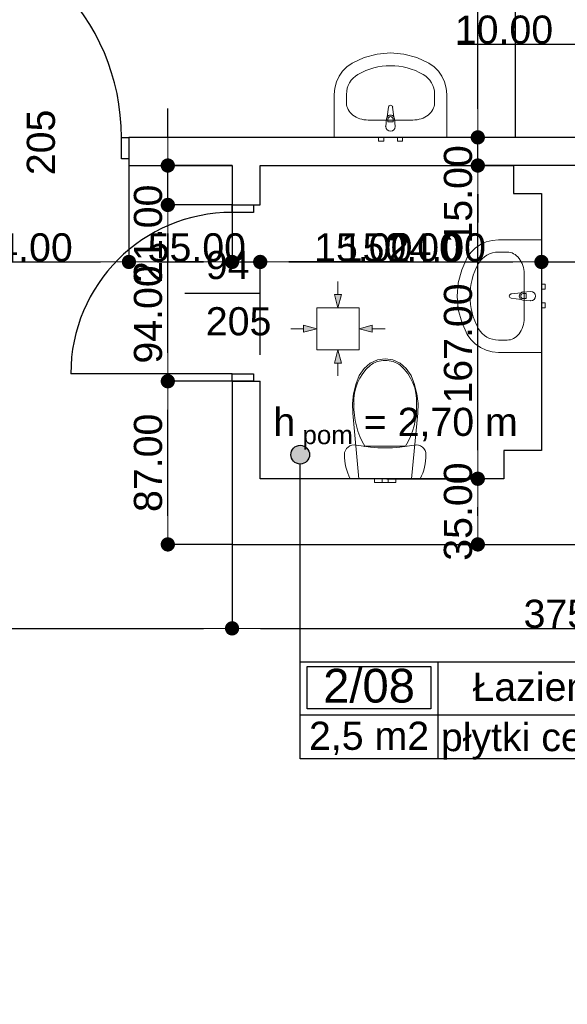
# Model space of a CAD drawing. Header units: millimetres. Extents: x -175445 to -20415, y -559200 to 231527.
# Tile 240 of 256: x -148743 to -145823, y -24370 to -19121. Entities that reach past the tile are written whole.
import ezdxf
from ezdxf.enums import TextEntityAlignment as Align

# ---------------------------------------------------------------- set-up
doc = ezdxf.new("R2010")
doc.units = ezdxf.units.MM
doc.header["$MEASUREMENT"] = 0
for name, color, linetype in [('Drzwi', 7, 'Continuous'), ('Linia', 7, 'Continuous'), ('Obiekt', 7, 'Continuous'), ('Polilinia', 7, 'Continuous'), ('Strefa', 7, 'Continuous'), ('Słup', 7, 'Continuous'), ('Tekst', 7, 'Continuous'), ('Wymiary', 63, 'Continuous'), ('Ściana', 7, 'Continuous')]:
    doc.layers.add(name, color=color, linetype=linetype)
doc.styles.add('Arial', font='txt')
doc.styles.add('Times new roman', font='txt')
doc.dimstyles.new('GENERATED_STYLE__1', dxfattribs={"dimtxt": 150, "dimasz": 152, "dimexe": 0.18, "dimexo": 0, "dimgap": 0.09, "dimtad": 1, "dimtih": 1, "dimtoh": 1, "dimlfac": 0.1, "dimzin": 0, "dimdsep": 46, "dimtxsty": 'Arial', "dimblk": 'ARROWHEAD_11', "dimblk1": 'ARROWHEAD_11', "dimblk2": 'ARROWHEAD_11', "dimcen": 0.09, "dimclrd": 114, "dimclre": 114, "dimclrt": 114, "dimazin": 0, "dimtfac": 1, "dimtdec": 4, "dimtmove": 0, "dimatfit": 3, "dimfxl": 1, "dimtolj": 1, "dimtzin": 0, "dimarcsym": 0})
doc.dimstyles.new('GENERATED_STYLE__2', dxfattribs={"dimtxt": 150, "dimasz": 152, "dimexe": 0.18, "dimexo": 0, "dimgap": 0.09, "dimtad": 1, "dimlfac": 0.1, "dimzin": 0, "dimdsep": 46, "dimtxsty": 'Arial', "dimblk": 'ARROWHEAD_11', "dimblk1": 'ARROWHEAD_11', "dimblk2": 'ARROWHEAD_11', "dimcen": 0.09, "dimclrd": 114, "dimclre": 114, "dimclrt": 114, "dimazin": 0, "dimtfac": 1, "dimtdec": 4, "dimtmove": 0, "dimatfit": 3, "dimfxl": 1, "dimtolj": 1, "dimtzin": 0, "dimarcsym": 0})
doc.dimstyles.new('GENERATED_STYLE__3', dxfattribs={"dimtxt": 150, "dimasz": 152, "dimexe": 0.18, "dimexo": 0, "dimgap": 0.09, "dimtad": 1, "dimlfac": 0.1, "dimzin": 0, "dimdsep": 46, "dimtxsty": 'Arial', "dimblk": 'ARROWHEAD_11', "dimblk1": 'ARROWHEAD_11', "dimblk2": 'ARROWHEAD_11', "dimcen": 0.09, "dimclrd": 114, "dimclre": 114, "dimclrt": 114, "dimazin": 0, "dimtfac": 1, "dimtdec": 4, "dimtmove": 2, "dimatfit": 3, "dimfxl": 1, "dimtolj": 1, "dimtzin": 0, "dimarcsym": 0})

# ---------------------------------------------------------------- blocks, each defined once
blk = doc.blocks.new('Łazienka_2_08_11', base_point=(-140820.4, 34231.2))
at = {"layer": 'Strefa'}
for p, q in [((-141554.5, 34514.1), (-139612.3, 34514.1)), ((-141554.5, 33995.5), (-141554.5, 34514.1)), ((-141517.8, 34488.1), (-140857.1, 34488.1)), ((-141517.8, 34261.9), (-141517.8, 34488.1)), ((-140857.1, 34488.1), (-140857.1, 34261.9)), ((-140820.4, 34514.1), (-140820.4, 33995.5)), ((-139612.3, 34514.1), (-139612.3, 33995.5)), ((-141554.5, 34231.2), (-139612.3, 34231.2)), ((-140857.1, 34261.9), (-141517.8, 34261.9)), ((-139612.3, 33995.5), (-141554.5, 33995.5))]:
    blk.add_line(p, q, dxfattribs=at)
at = {"layer": 'Strefa', "style": 'Arial'}
for tag, height, p in [('ROOM_NUMBER', 180, (-141187.5, 34386.1)), ('ROOM_NAME', 150, (-140216.4, 34380)), ('ROOM_CALC_AREA', 150, (-141187.5, 34119.2)), ('floor_f', 150, (-140216.4, 34112.1))]:
    blk.add_attdef(tag, text='', height=height, dxfattribs=at).set_placement(p, align=Align.MIDDLE_CENTER)
blk = doc.blocks.new('ARROWHEAD_11')
at = {"color": 0, "linetype": 'Continuous', "lineweight": 0}
blk.add_line((0, 0), (-1, 0), dxfattribs=at)
at = {"color": 0, "linetype": 'Continuous', "lineweight": 0, "const_width": 0.25, "flags": 128}
blk.add_lwpolyline([(-0.125, 0, 1), (0.125, 0, 1)], format="xyb", close=True, dxfattribs=at)
blk = doc.blocks.new('*D2622')
at = {"layer": 'Defpoints', "color": 0}
for p in [(-146785.7, -21568.1), (-146300.2, -21568.1), (-146785.7, -21918.1)]:
    blk.add_point(p, dxfattribs=at)
at = {"layer": 'Wymiary', "color": 114, "lineweight": -2}
for p, q in [((-146785.7, -21568.1), (-146300, -21568.1)), ((-146300.2, -21766.1), (-146300.2, -21720.1)), ((-146785.7, -21918.1), (-146300, -21918.1))]:
    blk.add_line(p, q, dxfattribs=at)
at = {"layer": 'Wymiary', "color": 114, "lineweight": -2, "xscale": 152, "yscale": 152, "zscale": 152}
for p, rotation in [((-146300.2, -21568.1), 90), ((-146300.2, -21918.1), 270)]:
    blk.add_blockref('ARROWHEAD_11', p, dxfattribs=dict(at, rotation=rotation))
at = {"layer": 'Wymiary', "color": 114, "lineweight": 13, "insert": (-146405.2, -21743.1), "char_height": 150, "attachment_point": 5, "rotation": 90, "style": 'Arial'}
blk.add_mtext('\\A1;35.00', dxfattribs=at)
blk = doc.blocks.new('*D2623')
at = {"layer": 'Defpoints', "color": 0}
for p in [(-146300.2, -19898.1), (-145735.7, -19898.1), (-146785.7, -21568.1)]:
    blk.add_point(p, dxfattribs=at)
at = {"layer": 'Wymiary', "color": 114, "lineweight": -2}
for p, q in [((-145735.7, -19898.1), (-146300.4, -19898.1)), ((-146300.2, -21416.1), (-146300.2, -20050.1)), ((-146785.7, -21568.1), (-146300, -21568.1))]:
    blk.add_line(p, q, dxfattribs=at)
at = {"layer": 'Wymiary', "color": 114, "lineweight": -2, "xscale": 152, "yscale": 152, "zscale": 152}
for p, rotation in [((-146300.2, -19898.1), 90), ((-146300.2, -21568.1), 270)]:
    blk.add_blockref('ARROWHEAD_11', p, dxfattribs=dict(at, rotation=rotation))
at = {"layer": 'Wymiary', "color": 114, "lineweight": 13, "insert": (-146405.2, -20846.9), "char_height": 150, "attachment_point": 5, "rotation": 90, "style": 'Arial'}
blk.add_mtext('\\A1;167.00', dxfattribs=at)
blk = doc.blocks.new('*D2624')
at = {"layer": 'Defpoints', "color": 0}
for p in [(-146300.2, -19748.1), (-145735.7, -19748.1), (-145735.7, -19898.1)]:
    blk.add_point(p, dxfattribs=at)
at = {"layer": 'Wymiary', "color": 114, "lineweight": -2}
for p, q in [((-146300.2, -19596.1), (-146300.2, -19444.1)), ((-145735.7, -19748.1), (-146300.4, -19748.1)), ((-146300.2, -19898.1), (-146300.2, -19748.1)), ((-145735.7, -19898.1), (-146300.4, -19898.1)), ((-146300.2, -20050.1), (-146300.2, -20202.1))]:
    blk.add_line(p, q, dxfattribs=at)
at = {"layer": 'Wymiary', "color": 114, "lineweight": -2, "xscale": 152, "yscale": 152, "zscale": 152}
for p, rotation in [((-146300.2, -19748.1), 270), ((-146300.2, -19898.1), 90)]:
    blk.add_blockref('ARROWHEAD_11', p, dxfattribs=dict(at, rotation=rotation))
at = {"layer": 'Wymiary', "color": 114, "lineweight": 13, "insert": (-146405.2, -20051.9), "char_height": 150, "attachment_point": 5, "rotation": 90, "style": 'Arial'}
blk.add_mtext('\\A1;15.00', dxfattribs=at)
blk = doc.blocks.new('*D2625')
at = {"layer": 'Defpoints', "color": 0}
for p in [(-146300.2, -13264.9), (-146100.7, -13264.9), (-145735.7, -19748.1)]:
    blk.add_point(p, dxfattribs=at)
at = {"layer": 'Wymiary', "color": 114, "lineweight": -2}
for p, q in [((-146100.7, -13264.9), (-146300.4, -13264.9)), ((-146300.2, -19596.1), (-146300.2, -13416.9)), ((-145735.7, -19748.1), (-146300.4, -19748.1))]:
    blk.add_line(p, q, dxfattribs=at)
at = {"layer": 'Wymiary', "color": 114, "lineweight": -2, "xscale": 152, "yscale": 152, "zscale": 152}
for p, rotation in [((-146300.2, -13264.9), 90), ((-146300.2, -19748.1), 270)]:
    blk.add_blockref('ARROWHEAD_11', p, dxfattribs=dict(at, rotation=rotation))
at = {"layer": 'Wymiary', "color": 114, "lineweight": 13, "insert": (-146405.2, -16506.5), "char_height": 150, "attachment_point": 5, "rotation": 90, "style": 'Arial'}
blk.add_mtext('\\A1;645', dxfattribs=at)
blk = doc.blocks.new('*D2626')
at = {"layer": 'Defpoints', "color": 0}
for p in [(-147953.3, -21048.1), (-147610.7, -21048.1), (-147610.7, -21918.1)]:
    blk.add_point(p, dxfattribs=at)
at = {"layer": 'Wymiary', "color": 114, "lineweight": -2}
for p, q in [((-147610.7, -21048.1), (-147953.5, -21048.1)), ((-147953.3, -21766.1), (-147953.3, -21200.1)), ((-147610.7, -21918.1), (-147953.5, -21918.1))]:
    blk.add_line(p, q, dxfattribs=at)
at = {"layer": 'Wymiary', "color": 114, "lineweight": -2, "xscale": 152, "yscale": 152, "zscale": 152}
for p, rotation in [((-147953.3, -21048.1), 90), ((-147953.3, -21918.1), 270)]:
    blk.add_blockref('ARROWHEAD_11', p, dxfattribs=dict(at, rotation=rotation))
at = {"layer": 'Wymiary', "color": 114, "lineweight": 13, "insert": (-148058.3, -21483.1), "char_height": 150, "attachment_point": 5, "rotation": 90, "style": 'Arial'}
blk.add_mtext('\\A1;87.00', dxfattribs=at)
blk = doc.blocks.new('*D2627')
at = {"layer": 'Defpoints', "color": 0}
for p in [(-147953.3, -20108.1), (-147610.7, -20108.1), (-147610.7, -21048.1)]:
    blk.add_point(p, dxfattribs=at)
at = {"layer": 'Wymiary', "color": 114, "lineweight": -2}
for p, q in [((-147610.7, -20108.1), (-147953.5, -20108.1)), ((-147953.3, -20896.1), (-147953.3, -20260.1)), ((-147610.7, -21048.1), (-147953.5, -21048.1))]:
    blk.add_line(p, q, dxfattribs=at)
at = {"layer": 'Wymiary', "color": 114, "lineweight": -2, "xscale": 152, "yscale": 152, "zscale": 152}
for p, rotation in [((-147953.3, -20108.1), 90), ((-147953.3, -21048.1), 270)]:
    blk.add_blockref('ARROWHEAD_11', p, dxfattribs=dict(at, rotation=rotation))
at = {"layer": 'Wymiary', "color": 114, "lineweight": 13, "insert": (-148058.3, -20691.9), "char_height": 150, "attachment_point": 5, "rotation": 90, "style": 'Arial'}
blk.add_mtext('\\A1;94.00', dxfattribs=at)
blk = doc.blocks.new('*D2628')
at = {"layer": 'Defpoints', "color": 0}
for p in [(-147953.3, -19898.1), (-147610.7, -19898.1), (-147610.7, -20108.1)]:
    blk.add_point(p, dxfattribs=at)
at = {"layer": 'Wymiary', "color": 114, "lineweight": -2}
for p, q in [((-147953.3, -19746.1), (-147953.3, -19594.1)), ((-147610.7, -19898.1), (-147953.5, -19898.1)), ((-147953.3, -20108.1), (-147953.3, -19898.1)), ((-147610.7, -20108.1), (-147953.5, -20108.1)), ((-147953.3, -20260.1), (-147953.3, -20412.1))]:
    blk.add_line(p, q, dxfattribs=at)
at = {"layer": 'Wymiary', "color": 114, "lineweight": -2, "xscale": 152, "yscale": 152, "zscale": 152}
for p, rotation in [((-147953.3, -19898.1), 270), ((-147953.3, -20108.1), 90)]:
    blk.add_blockref('ARROWHEAD_11', p, dxfattribs=dict(at, rotation=rotation))
at = {"layer": 'Wymiary', "color": 114, "lineweight": 13, "insert": (-148058.3, -20261.9), "char_height": 150, "attachment_point": 5, "rotation": 90, "style": 'Arial'}
blk.add_mtext('\\A1;21.00', dxfattribs=at)
blk = doc.blocks.new('*D2908')
at = {"layer": 'Defpoints', "color": 0}
for p in [(-145610.7, -19038.1), (-145510.7, -19038.1), (-145510.7, -19251.3)]:
    blk.add_point(p, dxfattribs=at)
at = {"layer": 'Wymiary', "color": 114, "lineweight": -2}
for p, q in [((-145610.7, -19038.1), (-145610.7, -19251.5)), ((-145510.7, -19038.1), (-145510.7, -19251.5)), ((-146406.4, -19251.3), (-145914.7, -19251.3)), ((-145914.7, -19251.3), (-145762.7, -19251.3)), ((-145610.7, -19251.3), (-145510.7, -19251.3)), ((-145358.7, -19251.3), (-145206.7, -19251.3))]:
    blk.add_line(p, q, dxfattribs=at)
at = {"layer": 'Wymiary', "color": 114, "lineweight": -2, "xscale": 152, "yscale": 152, "zscale": 152}
blk.add_blockref('ARROWHEAD_11', (-145610.7, -19251.3), dxfattribs=at)
at = {"layer": 'Wymiary', "color": 114, "lineweight": -2, "xscale": 152, "yscale": 152, "zscale": 152, "rotation": 180}
blk.add_blockref('ARROWHEAD_11', (-145510.7, -19251.3), dxfattribs=at)
at = {"layer": 'Wymiary', "color": 114, "lineweight": 13, "insert": (-146160.6, -19174.6), "char_height": 150, "attachment_point": 5, "style": 'Arial'}
blk.add_mtext('\\A1;10.00', dxfattribs=at)
blk = doc.blocks.new('*D2934')
at = {"layer": 'Defpoints', "color": 0}
for p in [(-151180.7, -21918.1), (-147610.7, -21918.1), (-147610.7, -22365.7)]:
    blk.add_point(p, dxfattribs=at)
at = {"layer": 'Wymiary', "color": 114, "lineweight": -2}
for p, q in [((-151180.7, -21918.1), (-151180.7, -22365.9)), ((-147610.7, -21918.1), (-147610.7, -22365.9)), ((-151028.7, -22365.7), (-147762.7, -22365.7))]:
    blk.add_line(p, q, dxfattribs=at)
at = {"layer": 'Wymiary', "color": 114, "lineweight": -2, "xscale": 152, "yscale": 152, "zscale": 152, "rotation": 180}
blk.add_blockref('ARROWHEAD_11', (-151180.7, -22365.7), dxfattribs=at)
at = {"layer": 'Wymiary', "color": 114, "lineweight": -2, "xscale": 152, "yscale": 152, "zscale": 152}
blk.add_blockref('ARROWHEAD_11', (-147610.7, -22365.7), dxfattribs=at)
at = {"layer": 'Wymiary', "color": 114, "lineweight": 13, "insert": (-149395.7, -22289), "char_height": 150, "attachment_point": 5, "style": 'Arial'}
blk.add_mtext('\\A1;357.00', dxfattribs=at)
blk = doc.blocks.new('*D2935')
at = {"layer": 'Defpoints', "color": 0}
for p in [(-147610.7, -21918.1), (-143860.7, -21918.1), (-143860.7, -22365.7)]:
    blk.add_point(p, dxfattribs=at)
at = {"layer": 'Wymiary', "color": 114, "lineweight": -2}
for p, q in [((-147610.7, -21918.1), (-147610.7, -22365.9)), ((-143860.7, -21918.1), (-143860.7, -22365.9)), ((-147458.7, -22365.7), (-144012.7, -22365.7))]:
    blk.add_line(p, q, dxfattribs=at)
at = {"layer": 'Wymiary', "color": 114, "lineweight": -2, "xscale": 152, "yscale": 152, "zscale": 152, "rotation": 180}
blk.add_blockref('ARROWHEAD_11', (-147610.7, -22365.7), dxfattribs=at)
at = {"layer": 'Wymiary', "color": 114, "lineweight": -2, "xscale": 152, "yscale": 152, "zscale": 152}
blk.add_blockref('ARROWHEAD_11', (-143860.7, -22365.7), dxfattribs=at)
at = {"layer": 'Wymiary', "color": 114, "lineweight": 13, "insert": (-145735.7, -22289), "char_height": 150, "attachment_point": 5, "style": 'Arial'}
blk.add_mtext('\\A1;375.00', dxfattribs=at)
blk = doc.blocks.new('*D3006')
at = {"layer": 'Defpoints', "color": 0}
for p in [(-149400.7, -19898.1), (-148160.7, -19898.1), (-148160.7, -20412.1)]:
    blk.add_point(p, dxfattribs=at)
at = {"layer": 'Wymiary', "color": 114, "lineweight": -2}
for p, q in [((-149400.7, -19898.1), (-149400.7, -20412.3)), ((-148160.7, -19898.1), (-148160.7, -20412.3)), ((-149248.7, -20412.1), (-148312.7, -20412.1))]:
    blk.add_line(p, q, dxfattribs=at)
at = {"layer": 'Wymiary', "color": 114, "lineweight": -2, "xscale": 152, "yscale": 152, "zscale": 152, "rotation": 180}
blk.add_blockref('ARROWHEAD_11', (-149400.7, -20412.1), dxfattribs=at)
at = {"layer": 'Wymiary', "color": 114, "lineweight": -2, "xscale": 152, "yscale": 152, "zscale": 152}
blk.add_blockref('ARROWHEAD_11', (-148160.7, -20412.1), dxfattribs=at)
at = {"layer": 'Wymiary', "color": 114, "lineweight": 13, "insert": (-148780.7, -20335.4), "char_height": 150, "attachment_point": 5, "style": 'Arial'}
blk.add_mtext('\\A1;124.00', dxfattribs=at)
blk = doc.blocks.new('*D3007')
at = {"layer": 'Defpoints', "color": 0}
for p in [(-148160.7, -19898.1), (-147610.7, -19898.1), (-147610.7, -20412.1)]:
    blk.add_point(p, dxfattribs=at)
at = {"layer": 'Wymiary', "color": 114, "lineweight": -2}
for p, q in [((-148160.7, -19898.1), (-148160.7, -20412.3)), ((-147610.7, -19898.1), (-147610.7, -20412.3)), ((-148008.7, -20412.1), (-147762.7, -20412.1))]:
    blk.add_line(p, q, dxfattribs=at)
at = {"layer": 'Wymiary', "color": 114, "lineweight": -2, "xscale": 152, "yscale": 152, "zscale": 152, "rotation": 180}
blk.add_blockref('ARROWHEAD_11', (-148160.7, -20412.1), dxfattribs=at)
at = {"layer": 'Wymiary', "color": 114, "lineweight": -2, "xscale": 152, "yscale": 152, "zscale": 152}
blk.add_blockref('ARROWHEAD_11', (-147610.7, -20412.1), dxfattribs=at)
at = {"layer": 'Wymiary', "color": 114, "lineweight": 13, "insert": (-147798.6, -20335.4), "char_height": 150, "attachment_point": 5, "style": 'Arial'}
blk.add_mtext('\\A1;55.00', dxfattribs=at)
blk = doc.blocks.new('*D3008')
at = {"layer": 'Defpoints', "color": 0}
for p in [(-147610.7, -19898.1), (-147460.7, -20412.1), (-147460.7, -20908.1)]:
    blk.add_point(p, dxfattribs=at)
at = {"layer": 'Wymiary', "color": 114, "lineweight": -2}
for p, q in [((-147610.7, -19898.1), (-147610.7, -20412.3)), ((-147762.7, -20412.1), (-147914.7, -20412.1)), ((-147610.7, -20412.1), (-147460.7, -20412.1)), ((-147460.7, -20908.1), (-147460.7, -20411.9)), ((-147156.7, -20412.1), (-147308.7, -20412.1)), ((-146665.1, -20412.1), (-147156.7, -20412.1))]:
    blk.add_line(p, q, dxfattribs=at)
at = {"layer": 'Wymiary', "color": 114, "lineweight": -2, "xscale": 152, "yscale": 152, "zscale": 152}
blk.add_blockref('ARROWHEAD_11', (-147610.7, -20412.1), dxfattribs=at)
at = {"layer": 'Wymiary', "color": 114, "lineweight": -2, "xscale": 152, "yscale": 152, "zscale": 152, "rotation": 180}
blk.add_blockref('ARROWHEAD_11', (-147460.7, -20412.1), dxfattribs=at)
at = {"layer": 'Wymiary', "color": 114, "lineweight": 13, "insert": (-146910.9, -20335.4), "char_height": 150, "attachment_point": 5, "style": 'Arial'}
blk.add_mtext('\\A1;15.00', dxfattribs=at)
blk = doc.blocks.new('*D3009')
at = {"layer": 'Defpoints', "color": 0}
for p in [(-145960.7, -20048.1), (-145960.7, -20412.1), (-147460.7, -20908.1)]:
    blk.add_point(p, dxfattribs=at)
at = {"layer": 'Wymiary', "color": 114, "lineweight": -2}
for p, q in [((-145960.7, -20048.1), (-145960.7, -20412.3)), ((-147460.7, -20908.1), (-147460.7, -20411.9)), ((-147308.7, -20412.1), (-146112.7, -20412.1))]:
    blk.add_line(p, q, dxfattribs=at)
at = {"layer": 'Wymiary', "color": 114, "lineweight": -2, "xscale": 152, "yscale": 152, "zscale": 152, "rotation": 180}
blk.add_blockref('ARROWHEAD_11', (-147460.7, -20412.1), dxfattribs=at)
at = {"layer": 'Wymiary', "color": 114, "lineweight": -2, "xscale": 152, "yscale": 152, "zscale": 152}
blk.add_blockref('ARROWHEAD_11', (-145960.7, -20412.1), dxfattribs=at)
at = {"layer": 'Wymiary', "color": 114, "lineweight": 13, "insert": (-146710.7, -20335.4), "char_height": 150, "attachment_point": 5, "style": 'Arial'}
blk.add_mtext('\\A1;150.00', dxfattribs=at)
blk = doc.blocks.new('*D3010')
at = {"layer": 'Defpoints', "color": 0}
for p in [(-145720.7, -19898.1), (-145960.7, -20048.1), (-145720.7, -20412.1)]:
    blk.add_point(p, dxfattribs=at)
at = {"layer": 'Wymiary', "color": 114, "lineweight": -2}
for p, q in [((-145720.7, -19898.1), (-145720.7, -20412.3)), ((-145960.7, -20048.1), (-145960.7, -20412.3)), ((-146773, -20412.1), (-146264.7, -20412.1)), ((-146264.7, -20412.1), (-146112.7, -20412.1)), ((-145960.7, -20412.1), (-145720.7, -20412.1)), ((-145568.7, -20412.1), (-145416.7, -20412.1))]:
    blk.add_line(p, q, dxfattribs=at)
at = {"layer": 'Wymiary', "color": 114, "lineweight": -2, "xscale": 152, "yscale": 152, "zscale": 152}
blk.add_blockref('ARROWHEAD_11', (-145960.7, -20412.1), dxfattribs=at)
at = {"layer": 'Wymiary', "color": 114, "lineweight": -2, "xscale": 152, "yscale": 152, "zscale": 152, "rotation": 180}
blk.add_blockref('ARROWHEAD_11', (-145720.7, -20412.1), dxfattribs=at)
at = {"layer": 'Wymiary', "color": 114, "lineweight": 13, "insert": (-146518.9, -20335.4), "char_height": 150, "attachment_point": 5, "style": 'Arial'}
blk.add_mtext('\\A1;24.00', dxfattribs=at)
blk = doc.blocks.new('*D3104')
at = {"layer": 'Defpoints', "color": 0}
for p in [(-171146.4, -21885.2), (-73250.7, -36498.1), (-73250.7, -44436.1)]:
    blk.add_point(p, dxfattribs=at)
at = {"layer": 'Wymiary', "color": 114, "lineweight": -2}
for p, q in [((-171146.4, -21885.2), (-171146.4, -44436.3)), ((-73250.7, -36498.1), (-73250.7, -44436.3)), ((-170994.4, -44436.1), (-73402.7, -44436.1))]:
    blk.add_line(p, q, dxfattribs=at)
at = {"layer": 'Wymiary', "color": 114, "lineweight": -2, "xscale": 152, "yscale": 152, "zscale": 152, "rotation": 180}
blk.add_blockref('ARROWHEAD_11', (-171146.4, -44436.1), dxfattribs=at)
at = {"layer": 'Wymiary', "color": 114, "lineweight": -2, "xscale": 152, "yscale": 152, "zscale": 152}
blk.add_blockref('ARROWHEAD_11', (-73250.7, -44436.1), dxfattribs=at)
at = {"layer": 'Wymiary', "color": 114, "lineweight": 13, "insert": (-122198.5, -44359.4), "char_height": 150, "attachment_point": 5, "style": 'Arial'}
blk.add_mtext('\\A1;9790', dxfattribs=at)

msp = doc.modelspace()

# ---------------------------------------------------------------- hatches: boundary and pattern name
at = {"layer": 'Linia', "linetype": 'Continuous', "lineweight": 13}
for points in [[(-147045.962, -20655.989), (-147027.119, -20586.038), (-147064.619, -20585.988)], [(-147158.912, -20768.489), (-147228.888, -20749.739), (-147228.888, -20787.239)], [(-146933.612, -20768.489), (-146863.636, -20787.239), (-146863.636, -20749.739)], [(-147045.962, -20880.989), (-147064.619, -20950.99), (-147027.119, -20950.94)]]:
    msp.add_hatch(color=150, dxfattribs=at).paths.add_polyline_path(points)
at = {"layer": 'Polilinia', "linetype": 'Continuous'}
msp.add_hatch(color=256, dxfattribs=at).paths.add_polyline_path([(-147197.225, -21439.602), (-147201.031, -21420.468), (-147211.87, -21404.247), (-147228.091, -21393.408), (-147247.225, -21389.602), (-147266.359, -21393.408), (-147282.581, -21404.247), (-147293.419, -21420.468), (-147297.225, -21439.602), (-147293.419, -21458.736), (-147282.581, -21474.957), (-147266.359, -21485.796), (-147247.225, -21489.602), (-147228.091, -21485.796), (-147211.87, -21474.957), (-147201.031, -21458.736)])

# ---------------------------------------------------------------- linework, layer by layer
at = {"layer": 'Drzwi'}
for p, q in [((-148200.722, -19863.06), (-148200.722, -19748.06)), ((-148200.722, -19748.06), (-148160.722, -19748.06)), ((-148160.722, -19748.06), (-148160.722, -19863.06)), ((-148160.722, -19748.06), (-148160.722, -19863.06)), ((-148160.722, -19863.06), (-148200.722, -19863.06)), ((-147610.722, -20148.06), (-147610.722, -20108.06)), ((-147610.722, -20108.06), (-147495.722, -20108.06)), ((-147610.722, -20108.06), (-147495.722, -20108.06)), ((-147495.722, -20148.06), (-147610.722, -20148.06)), ((-147495.722, -20108.06), (-147495.722, -20148.06)), ((-147610.722, -21008.06), (-148470.722, -21008.06)), ((-147610.722, -21048.06), (-147610.722, -21008.06)), ((-147610.722, -21008.06), (-147495.722, -21008.06)), ((-147495.722, -21048.06), (-147610.722, -21048.06)), ((-147610.722, -21048.06), (-147495.722, -21048.06)), ((-147495.722, -21008.06), (-147495.722, -21048.06))]:
    msp.add_line(p, q, dxfattribs=at)
for centre, radius, start, end in [((-149360.722, -19748.06), 1160, 0, 90), ((-147610.722, -21008.06), 860, 90, 180)]:
    msp.add_arc(centre, radius, start, end, dxfattribs=at)
at = {"layer": 'Linia', "color": 150, "lineweight": 13}
for p, q in [((-147045.777, -20517.099), (-147045.869, -20586.013)), ((-147045.962, -20655.989), (-147064.619, -20585.988)), ((-147064.619, -20585.988), (-147027.119, -20586.038)), ((-147045.962, -20655.989), (-147027.119, -20586.038)), ((-146933.612, -20656.139), (-147158.612, -20656.139)), ((-147158.612, -20656.139), (-147158.612, -20880.839)), ((-146933.612, -20880.839), (-146933.612, -20656.139)), ((-147297.803, -20768.489), (-147228.888, -20768.489)), ((-147158.912, -20768.489), (-147228.888, -20749.739)), ((-147228.888, -20787.239), (-147228.888, -20749.739)), ((-147158.912, -20768.489), (-147228.888, -20787.239)), ((-146933.612, -20768.489), (-146863.636, -20749.739)), ((-146933.612, -20768.489), (-146863.636, -20787.239)), ((-146863.636, -20749.739), (-146863.636, -20787.239)), ((-146794.721, -20768.489), (-146863.636, -20768.489)), ((-147158.612, -20881.139), (-146933.612, -20881.139)), ((-147045.962, -20880.989), (-147064.619, -20950.99)), ((-147045.962, -20880.989), (-147027.119, -20950.94)), ((-147027.119, -20950.94), (-147064.619, -20950.99)), ((-147045.777, -21019.88), (-147045.869, -20950.965))]:
    msp.add_line(p, q, dxfattribs=at)
at = {"layer": 'Obiekt', "color": 8, "lineweight": 5}
for p, q in [((-146905.678, -19322.528), (-146836.658, -19304.229)), ((-146836.658, -19304.229), (-146765.696, -19298.074)), ((-146765.696, -19298.074), (-146694.735, -19304.229)), ((-146694.735, -19304.229), (-146625.714, -19322.528)), ((-146997.848, -19371.2), (-146970.87, -19352.47)), ((-146970.87, -19352.47), (-146905.678, -19322.528)), ((-146625.714, -19322.528), (-146560.522, -19352.47)), ((-146560.522, -19352.47), (-146533.544, -19371.2)), ((-147040.195, -19422.08), (-147021.205, -19394.654)), ((-147021.205, -19394.654), (-146997.848, -19371.2)), ((-146533.544, -19371.2), (-146510.187, -19394.654)), ((-146510.187, -19394.654), (-146491.198, -19422.08)), ((-147062.801, -19485.248), (-147054.209, -19452.603)), ((-147054.209, -19452.603), (-147040.195, -19422.08)), ((-146491.198, -19422.08), (-146477.183, -19452.603)), ((-146477.183, -19452.603), (-146468.591, -19485.248)), ((-147065.696, -19518.97), (-147062.801, -19485.248)), ((-147065.696, -19748.06), (-147065.696, -19518.97)), ((-147000.479, -19564.788), (-147000.479, -19518.97)), ((-146530.914, -19564.788), (-146530.914, -19518.97)), ((-146468.591, -19485.248), (-146465.696, -19518.97)), ((-146465.696, -19518.97), (-146465.696, -19748.06)), ((-146783.426, -19639.276), (-146776.796, -19586.342)), ((-146754.596, -19586.342), (-146747.966, -19639.276)), ((-146646.87, -19655.742), (-146884.522, -19655.742)), ((-146790.696, -19690.742), (-146786.696, -19648.789)), ((-146779.296, -19650.961), (-146779.296, -19665.832)), ((-146779.296, -19665.832), (-146752.096, -19665.832)), ((-146752.096, -19665.832), (-146752.096, -19650.961)), ((-146744.696, -19648.789), (-146740.696, -19690.742)), ((-146465.696, -19748.06), (-147065.696, -19748.06)), ((-146829.196, -19768.06), (-146829.196, -19748.06)), ((-146829.196, -19748.06), (-146802.196, -19748.06)), ((-146802.196, -19768.06), (-146829.196, -19768.06)), ((-146802.196, -19748.06), (-146802.196, -19768.06)), ((-146729.196, -19768.06), (-146729.196, -19748.06)), ((-146729.196, -19748.06), (-146702.196, -19748.06)), ((-146702.196, -19768.06), (-146729.196, -19768.06)), ((-146702.196, -19748.06), (-146702.196, -19768.06)), ((-146286.702, -20319.581), (-146256.179, -20305.567)), ((-146256.179, -20305.567), (-146223.535, -20296.975)), ((-146223.535, -20296.975), (-146189.813, -20294.08)), ((-146189.813, -20294.08), (-145960.722, -20294.08)), ((-145960.722, -20294.08), (-145960.722, -20894.08)), ((-146356.313, -20388.906), (-146337.582, -20361.928)), ((-146337.582, -20361.928), (-146314.129, -20338.571)), ((-146314.129, -20338.571), (-146286.702, -20319.581)), ((-146143.995, -20359.297), (-146189.813, -20359.297)), ((-146386.254, -20454.098), (-146356.313, -20388.906)), ((-146404.553, -20523.119), (-146386.254, -20454.098)), ((-146410.709, -20594.08), (-146404.553, -20523.119)), ((-146053.04, -20475.254), (-146053.04, -20712.906)), ((-146122.44, -20582.98), (-146069.506, -20576.35)), ((-146059.993, -20573.08), (-146018.04, -20569.08)), ((-145960.722, -20530.58), (-145940.722, -20530.58)), ((-145960.722, -20557.58), (-145960.722, -20530.58)), ((-145940.722, -20557.58), (-145960.722, -20557.58)), ((-145940.722, -20530.58), (-145940.722, -20557.58)), ((-146404.553, -20665.041), (-146410.709, -20594.08)), ((-146069.506, -20611.81), (-146122.44, -20605.18)), ((-146018.04, -20619.08), (-146059.993, -20615.08)), ((-146042.951, -20580.48), (-146057.821, -20580.48)), ((-146057.821, -20607.68), (-146042.951, -20607.68)), ((-146042.951, -20607.68), (-146042.951, -20580.48)), ((-146386.254, -20734.062), (-146404.553, -20665.041)), ((-145960.722, -20630.58), (-145940.722, -20630.58)), ((-145960.722, -20657.58), (-145960.722, -20630.58)), ((-145940.722, -20657.58), (-145960.722, -20657.58)), ((-145940.722, -20630.58), (-145940.722, -20657.58)), ((-146356.313, -20799.254), (-146386.254, -20734.062)), ((-146337.582, -20826.232), (-146356.313, -20799.254)), ((-146314.129, -20849.589), (-146337.582, -20826.232)), ((-146143.995, -20828.863), (-146189.813, -20828.863)), ((-146286.702, -20868.579), (-146314.129, -20849.589)), ((-146256.179, -20882.593), (-146286.702, -20868.579)), ((-146223.535, -20891.185), (-146256.179, -20882.593)), ((-146189.813, -20894.08), (-146223.535, -20891.185)), ((-146835.05, -20934.277), (-146873.359, -20952.237)), ((-146794.002, -20928.06), (-146835.05, -20934.277)), ((-146794.003, -20936.7), (-146794.002, -20936.7)), ((-146752.953, -20934.277), (-146794.002, -20928.06)), ((-146714.644, -20952.237), (-146752.953, -20934.277)), ((-145960.722, -20894.08), (-146189.813, -20894.08)), ((-146906.401, -20980.755), (-146931.999, -21017.95)), ((-146873.359, -20952.237), (-146906.401, -20980.755)), ((-146875.077, -20963.51), (-146875.078, -20963.511)), ((-146681.602, -20980.755), (-146714.644, -20952.237)), ((-146656.004, -21017.95), (-146681.602, -20980.755)), ((-146931.999, -21017.95), (-146951.02, -21064.888)), ((-146636.983, -21064.888), (-146656.004, -21017.95)), ((-146951.02, -21064.888), (-146963.425, -21114.635)), ((-146624.578, -21114.635), (-146636.983, -21064.888)), ((-146963.425, -21114.635), (-146968.913, -21165.981)), ((-146619.09, -21165.981), (-146624.578, -21114.635)), ((-146968.913, -21165.981), (-146967.35, -21217.677)), ((-146620.653, -21217.677), (-146619.09, -21165.981)), ((-146967.35, -21217.677), (-146934.976, -21568.06)), ((-146653.027, -21568.06), (-146620.653, -21217.677)), ((-147000.331, -21407.206), (-147006.434, -21417.078)), ((-146992.209, -21398.914), (-147000.331, -21407.206)), ((-146982.464, -21392.608), (-146992.209, -21398.914)), ((-146971.571, -21388.595), (-146982.464, -21392.608)), ((-146960.063, -21387.071), (-146971.571, -21388.595)), ((-146948.501, -21388.11), (-146960.063, -21387.071)), ((-146910.217, -21394.892), (-146948.501, -21388.11)), ((-146871.641, -21399.748), (-146910.217, -21394.892)), ((-146902.943, -21395.017), (-146794.002, -21395.017)), ((-146832.87, -21402.667), (-146871.641, -21399.748)), ((-146794.002, -21403.641), (-146832.87, -21402.667)), ((-146794.002, -21395.017), (-146685.06, -21395.017)), ((-146755.133, -21402.667), (-146794.002, -21403.641)), ((-146716.362, -21399.748), (-146755.133, -21402.667)), ((-146677.786, -21394.892), (-146716.362, -21399.748)), ((-146639.502, -21388.11), (-146677.786, -21394.892)), ((-146627.94, -21387.071), (-146639.502, -21388.11)), ((-146616.432, -21388.595), (-146627.94, -21387.071)), ((-146605.539, -21392.608), (-146616.432, -21388.595)), ((-146595.794, -21398.914), (-146605.539, -21392.608)), ((-146587.672, -21407.206), (-146595.794, -21398.914)), ((-146581.569, -21417.078), (-146587.672, -21407.206)), ((-147010.219, -21428.05), (-147011.502, -21439.584)), ((-147011.502, -21439.584), (-147011.013, -21456.239)), ((-147011.013, -21456.239), (-147009.548, -21472.838)), ((-147006.434, -21417.078), (-147010.219, -21428.05)), ((-146577.784, -21428.05), (-146581.569, -21417.078)), ((-146578.455, -21472.838), (-146576.99, -21456.239)), ((-146576.501, -21439.584), (-146577.784, -21428.05)), ((-146576.99, -21456.239), (-146576.501, -21439.584)), ((-147009.548, -21472.838), (-147007.111, -21489.321)), ((-147007.111, -21489.321), (-147003.712, -21505.634)), ((-147003.712, -21505.634), (-146999.362, -21521.719)), ((-146588.641, -21521.719), (-146584.291, -21505.634)), ((-146584.291, -21505.634), (-146580.892, -21489.321)), ((-146580.892, -21489.321), (-146578.455, -21472.838)), ((-146999.362, -21521.719), (-146994.075, -21537.521)), ((-146994.075, -21537.521), (-146987.871, -21552.986)), ((-146987.871, -21552.986), (-146980.77, -21568.06)), ((-146980.77, -21568.06), (-146607.233, -21568.06)), ((-146934.976, -21568.06), (-146653.027, -21568.06)), ((-146834.307, -21568.06), (-146851.002, -21568.06)), ((-146851.002, -21568.06), (-146851.002, -21588.06)), ((-146810.002, -21568.06), (-146834.307, -21568.06)), ((-146805.315, -21568.06), (-146810.002, -21568.06)), ((-146810.002, -21568.06), (-146810.002, -21588.06)), ((-146794.002, -21568.06), (-146805.315, -21568.06)), ((-146782.688, -21568.06), (-146794.002, -21568.06)), ((-146778.002, -21568.06), (-146782.688, -21568.06)), ((-146778.002, -21568.06), (-146778.002, -21588.06)), ((-146753.696, -21568.06), (-146778.002, -21568.06)), ((-146737.002, -21568.06), (-146753.696, -21568.06)), ((-146737.002, -21568.06), (-146737.002, -21588.06)), ((-146607.233, -21568.06), (-146600.132, -21552.986)), ((-146600.132, -21552.986), (-146593.928, -21537.521)), ((-146593.928, -21537.521), (-146588.641, -21521.719)), ((-146834.307, -21588.06), (-146851.002, -21588.06)), ((-146810.002, -21588.06), (-146834.307, -21588.06)), ((-146805.315, -21588.06), (-146810.002, -21588.06)), ((-146794.002, -21588.06), (-146805.315, -21588.06)), ((-146782.688, -21588.06), (-146794.002, -21588.06)), ((-146778.002, -21588.06), (-146782.688, -21588.06)), ((-146753.696, -21588.06), (-146778.002, -21588.06)), ((-146737.002, -21588.06), (-146753.696, -21588.06))]:
    msp.add_line(p, q, dxfattribs=at)
at = {"layer": 'Obiekt'}
msp.add_line((-147862.1, -20578.06), (-147460.722, -20578.06), dxfattribs=at)
at = {"layer": 'Obiekt', "color": 8, "lineweight": 5}
for centre, radius, start, end in [((-146765.696, -19587.733), 11.187, 7.138925, 172.861075), ((-146765.696, -19650.689), 21.086, 32.771025, 147.228975), ((-146765.696, -19650.689), 21.086, 147.228975, 174.830393), ((-146765.696, -19650.961), 13.6, 0, 180), ((-146765.696, -19650.689), 21.086, 5.169607, 32.771025), ((-146765.696, -19690.742), 25, 180, 0), ((-146058.093, -20594.08), 21.086, 122.771025, 237.228975), ((-146058.093, -20594.08), 21.086, 95.169607, 122.771025), ((-146018.04, -20594.08), 25, 270, 90), ((-146121.05, -20594.08), 11.187, 97.138925, 262.861075), ((-146057.821, -20594.08), 13.6, 90, 270), ((-146058.093, -20594.08), 21.086, 237.228975, 264.830393), ((-146793.19, -21075.302), 138.562, 90.335594, 126.222811), ((-146794.814, -21075.305), 138.565, 53.777196, 89.664414), ((-146704.541, -21155.757), 256.976, 131.575502, 183.195152), ((-146883.462, -21155.757), 256.976, 356.804848, 48.424498), ((-146535.906, -21180.124), 425.383, 178.646069, 210.348234), ((-147052.097, -21180.124), 425.383, 329.651766, 1.353931)]:
    msp.add_arc(centre, radius, start, end, dxfattribs=at)
for centre, major_axis, ratio, start_param, end_param in [((-146765.696, -19748.06), (0, 381.818), 0.95652174, 5.78621047, 6.78016015), ((-146884.548, -19518.97), (0, 121.2), 0.95652174, 0.49697483, 1.57079633), ((-146646.844, -19518.97), (0, 121.2), 0.95652174, 4.71238898, 5.78621048), ((-146884.392, -19564.788), (116.066, 0), 0.78364566, 3.14159265, 4.71238898), ((-146647.001, -19564.788), (116.066, 0), 0.78364566, 4.71238898, 6.28318531), ((-146189.813, -20475.228), (121.2, 0), 0.95652174, 1.57079633, 2.64461782), ((-146143.995, -20475.384), (0, 116.066), 0.78364566, 4.71238898, 6.28318531), ((-145960.722, -20594.08), (381.818, 0), 0.95652174, 2.64461781, 3.63856749), ((-146143.995, -20712.776), (0, 116.066), 0.78364566, 3.14159265, 4.71238898), ((-146189.813, -20712.932), (121.2, 0), 0.95652174, 3.63856748, 4.71238898)]:
    msp.add_ellipse(centre, major_axis=major_axis, ratio=ratio, start_param=start_param, end_param=end_param, dxfattribs=at)
for p in [(-146754.596, -19586.342), (-146783.426, -19639.276), (-146744.696, -19648.789), (-146790.696, -19690.742), (-146059.993, -20573.08), (-146122.44, -20582.98), (-146069.506, -20611.81), (-146018.04, -20619.08), (-146712.925, -20963.511), (-146961.038, -21170.076), (-146626.965, -21170.076), (-146902.943, -21395.017)]:
    msp.add_point(p, dxfattribs=at)
at = {"layer": 'Polilinia', "flags": 128}
msp.add_lwpolyline([(-147247.225, -22543.273), (-147247.225, -21489.602)], dxfattribs=at)
at = {"layer": 'Polilinia'}
msp.add_circle((-147247.225, -21439.602), 50, dxfattribs=at)
at = {"layer": 'Słup'}
for p, q in [((-146110.722, -19898.06), (-146110.722, -20048.06)), ((-146110.722, -20048.06), (-145960.722, -20048.06)), ((-146160.722, -21418.06), (-146160.722, -21568.06)), ((-145960.722, -21418.06), (-146160.722, -21418.06))]:
    msp.add_line(p, q, dxfattribs=at)
at = {"layer": 'Ściana'}
for p, q in [((-148160.722, -19748.06), (-148160.722, -19863.06)), ((-148160.722, -19863.06), (-148160.722, -19898.06)), ((-147610.722, -20108.06), (-147495.722, -20108.06)), ((-147495.722, -20108.06), (-147460.722, -20108.06)), ((-147610.722, -21048.06), (-147495.722, -21048.06)), ((-147495.722, -21048.06), (-147460.722, -21048.06))]:
    msp.add_line(p, q, dxfattribs=at)
at = {"layer": 'Ściana', "flags": 128}
for points in [[(-146100.722, -13264.909), (-146100.722, -19748.06)], [(-147460.722, -19748.06), (-148160.722, -19748.06)], [(-146100.722, -19748.06), (-147460.722, -19748.06)], [(-148160.722, -19898.06), (-147610.722, -19898.06)], [(-147610.722, -19898.06), (-147610.722, -20108.06)], [(-147460.722, -20108.06), (-147460.722, -19898.06)], [(-147460.722, -19898.06), (-146110.722, -19898.06)], [(-145960.722, -20048.06), (-145960.722, -21418.06)], [(-147610.722, -21048.06), (-147610.722, -21918.06)], [(-147460.722, -21568.06), (-147460.722, -21048.06)], [(-146160.722, -21568.06), (-147460.722, -21568.06)], [(-147610.722, -21918.06), (-145720.722, -21918.06)]]:
    msp.add_lwpolyline(points, dxfattribs=at)

# ---------------------------------------------------------------- block references
at = {"layer": 'Strefa'}
ref = msp.add_blockref('Łazienka_2_08_11', (-146513.185, -22826.13), dxfattribs=at)
ref.add_attrib('ROOM_NAME', 'Łazienka', dxfattribs={"color": 7, "height": 150, "style": 'Arial'}).set_placement((-145909.104, -22677.313), align=Align.MIDDLE_CENTER)
ref.add_attrib('ROOM_NUMBER', '2/08', dxfattribs={"color": 7, "height": 180, "style": 'Arial'}).set_placement((-146880.206, -22671.244), align=Align.MIDDLE_CENTER)
ref.add_attrib('ROOM_CALC_AREA', '2,5 m2', dxfattribs={"color": 7, "height": 150, "style": 'Arial'}).set_placement((-146880.206, -22938.184), align=Align.MIDDLE_CENTER)
ref.add_attrib('floor_f', 'płytki ceram.', dxfattribs={"color": 7, "height": 150, "style": 'Arial'}).set_placement((-145909.104, -22945.23), align=Align.MIDDLE_CENTER)

# ---------------------------------------------------------------- texts
at = {"layer": 'Obiekt', "insert": (-148553.254, -19949.721), "char_height": 150, "attachment_point": 7, "rotation": 90, "style": 'Arial'}
msp.add_mtext('\\A1;{\\fArial|b0|i0|c238|p38;205}', dxfattribs=at)
at = {"layer": 'Obiekt', "char_height": 150, "attachment_point": 7, "style": 'Arial'}
for s, insert in [('\\A1;{\\fArial|b0|i0|c238|p38;94}', (-147750.548, -20505.528)), ('\\A1;{\\fArial|b0|i0|c238|p38;205}', (-147750.548, -20805.528))]:
    msp.add_mtext(s, dxfattribs=dict(at, insert=insert))
at = {"layer": 'Tekst', "insert": (-146738.659, -21145.948), "char_height": 150, "attachment_point": 2, "style": 'Times new roman'}
msp.add_mtext('\\A1;{\\fArial|b0|i0|c0|p38;h\\fArial|b0|i0|c0|p38;\\A1{\\H.66x;\\S ^  pom;}\\fArial|b0|i0|c0|p38; = 2,70 m}', dxfattribs=at)

# ---------------------------------------------------------------- dimensions: what is measured, and where the dimension line sits
at = {"layer": 'Wymiary', "color": 114, "lineweight": 13}
dim = msp.add_linear_dim(base=(-146300.17, -13264.909), p1=(-145735.722, -19748.06), p2=(-146100.722, -13264.909), angle=90, text='645', dimstyle='GENERATED_STYLE__3', dxfattribs=at)
dim.commit()
dim.dimension.update_dxf_attribs({"geometry": '*D2625', "text_midpoint": (-146405.17, -16506.485), "dimtype": 160, "text_rotation": 90})
for base, p1, p2, dimstyle, picture, middle in [((-145510.722, -19251.279), (-145610.722, -19038.06), (-145510.722, -19038.06), 'GENERATED_STYLE__1', '*D2908', (-146160.583, -19251.279)), ((-148160.722, -20412.099), (-149400.722, -19898.06), (-148160.722, -19898.06), 'GENERATED_STYLE__1', '*D3006', (-148780.722, -20412.099)), ((-147610.722, -20412.099), (-148160.722, -19898.06), (-147610.722, -19898.06), 'GENERATED_STYLE__2', '*D3007', (-147798.558, -20412.099)), ((-147460.722, -20412.099), (-147610.722, -19898.06), (-147460.722, -20908.06), 'GENERATED_STYLE__1', '*D3008', (-146910.861, -20412.099)), ((-145720.722, -20412.099), (-145960.722, -20048.06), (-145720.722, -19898.06), 'GENERATED_STYLE__1', '*D3010', (-146518.922, -20412.099)), ((-145960.722, -20412.099), (-147460.722, -20908.06), (-145960.722, -20048.06), 'GENERATED_STYLE__1', '*D3009', (-146710.722, -20412.099)), ((-147610.722, -22365.74), (-151180.722, -21918.06), (-147610.722, -21918.06), 'GENERATED_STYLE__1', '*D2934', (-149395.722, -22365.74)), ((-143860.722, -22365.74), (-147610.722, -21918.06), (-143860.722, -21918.06), 'GENERATED_STYLE__1', '*D2935', (-145735.722, -22365.74))]:
    dim = msp.add_linear_dim(base=base, p1=p1, p2=p2, dimstyle=dimstyle, dxfattribs=at)
    dim.commit()
    dim.dimension.update_dxf_attribs({"geometry": picture, "text_midpoint": middle, "dimtype": 160})
for base, p1, p2, picture, middle in [((-146300.17, -19748.06), (-145735.722, -19898.06), (-145735.722, -19748.06), '*D2624', (-146405.17, -20051.889)), ((-147953.341, -19898.06), (-147610.722, -20108.06), (-147610.722, -19898.06), '*D2628', (-148058.341, -20261.889)), ((-146300.17, -19898.06), (-146785.722, -21568.06), (-145735.722, -19898.06), '*D2623', (-146405.17, -20846.889)), ((-147953.341, -20108.06), (-147610.722, -21048.06), (-147610.722, -20108.06), '*D2627', (-148058.341, -20691.889)), ((-147953.341, -21048.06), (-147610.722, -21918.06), (-147610.722, -21048.06), '*D2626', (-148058.341, -21483.06)), ((-146300.17, -21568.06), (-146785.722, -21918.06), (-146785.722, -21568.06), '*D2622', (-146405.17, -21743.06))]:
    dim = msp.add_linear_dim(base=base, p1=p1, p2=p2, angle=90, dimstyle='GENERATED_STYLE__3', dxfattribs=at)
    dim.commit()
    dim.dimension.update_dxf_attribs({"geometry": picture, "text_midpoint": middle, "dimtype": 160, "text_rotation": 90})
dim = msp.add_linear_dim(base=(-73250.715, -44436.085), p1=(-171146.377, -21885.197), p2=(-73250.715, -36498.101), text='9790', dimstyle='GENERATED_STYLE__1', dxfattribs=at)
dim.commit()
dim.dimension.update_dxf_attribs({"geometry": '*D3104', "text_midpoint": (-122198.546, -44436.085), "dimtype": 160})

doc.saveas('drawing.dxf')
